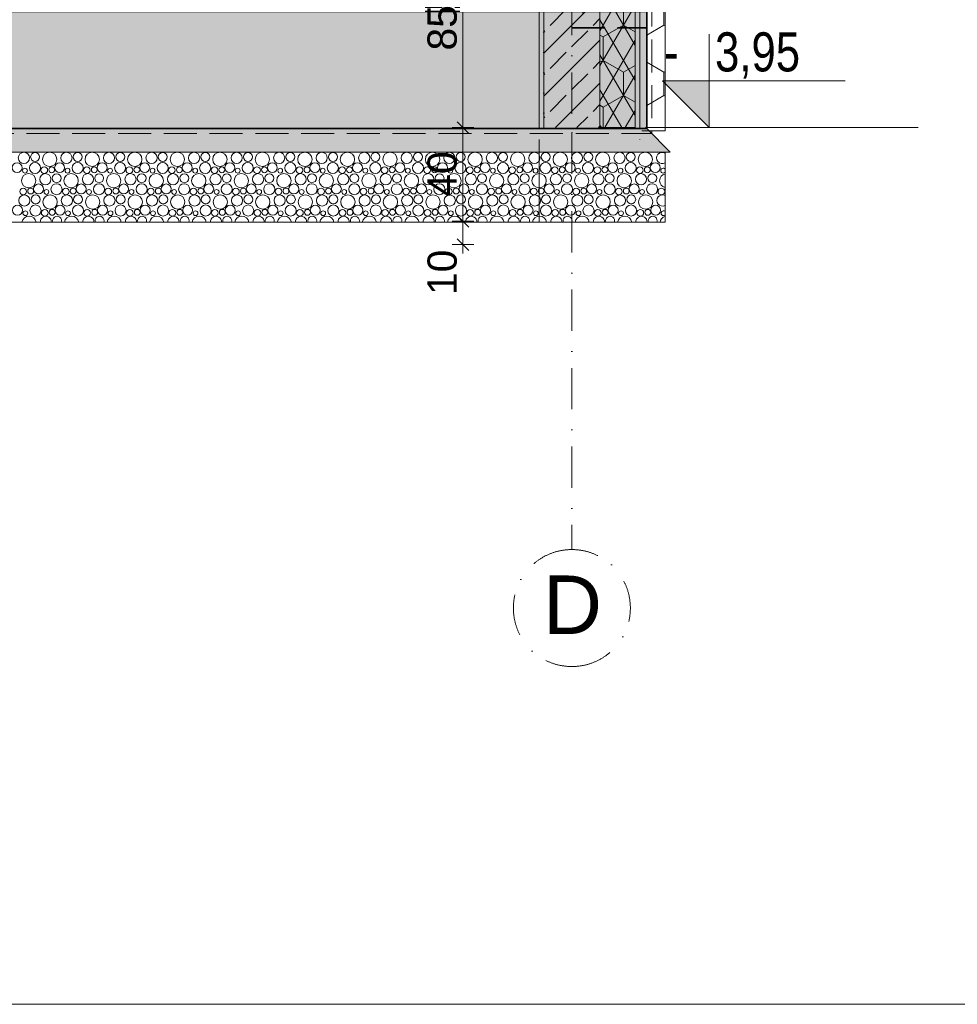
# Model space of a CAD drawing. Header units: millimetres. Extents: x -126680 to -83680, y 18016 to 39016.
# Tile 73 of 121: x -98190 to -94182, y 18016 to 22224. Entities that reach past the tile are written whole.
import ezdxf

# ---------------------------------------------------------------- set-up
doc = ezdxf.new("R2010")
doc.units = ezdxf.units.MM
doc.header["$MEASUREMENT"] = 0
doc.linetypes.add('Krawędzie ukryte', pattern=[195.611112, 141.111112, -54.5])
doc.linetypes.add('Kropki i Kreski', pattern=[335.138881, 176.388884, -88.194442, 0, -70.555556])
for name, color, linetype, lineweight in [('Nowe_0_Nr_pióra__21', 7, 'Continuous', 20), ('Nowe_Konstrukcja - Stropy_Nr_pióra__21', 7, 'Continuous', 20), ('Nowe_Konstrukcja - Stropy_Nr_pióra__3', 7, 'Continuous', 13), ('Nowe_Konstrukcja - Stropy_Nr_pióra__41', 7, 'Continuous', 13), ('Nowe_Konstrukcja - Stropy_Nr_pióra__7', 7, 'Continuous', 35), ('Nowe_Konstrukcja - Ściany zew_Nr_pióra__21', 7, 'Continuous', 20), ('Nowe_Konstrukcja - Ściany zew_Nr_pióra__3', 7, 'Continuous', 13), ('Nowe_Konstrukcja - Ściany zew_Nr_pióra__41', 7, 'Continuous', 13), ('Nowe_Konstrukcja - Ściany zew_Nr_pióra__7', 7, 'Continuous', 35), ('Nowe_Osie_Nr_pióra__3', 7, 'Continuous', 13), ('Nowe_Osie_Nr_pióra__4', 8, 'Continuous', 13), ('Nowe_Tabelka_Nr_pióra__3', 7, 'Continuous', 13), ('Nowe_Wymiarowanie - Ogólne_Nr_pióra__42', 8, 'Continuous', 25), ('Nowe_zagospodarowanie_Nr_pióra__21', 7, 'Continuous', 20)]:
    doc.layers.add(name, color=color, linetype=linetype, lineweight=lineweight)
for name, color, linetype, lineweight, true_color in [('Nowe_Konstrukcja - Stropy_Nr_pióra__62', 7, 'Continuous', 18, 0xaaaaaa), ('Nowe_Konstrukcja - Ściany zew_Nr_pióra__23', 7, 'Continuous', 13, 0x858585), ('Nowe_Wymiarowanie - Ogólne_Nr_pióra__81', 7, 'Continuous', 13, 0x6a6a6a)]:
    doc.layers.add(name, color=color, linetype=linetype, lineweight=lineweight, true_color=true_color)
doc.layers.add('Nowe_Wymiarowanie - Ogólne', color=7, linetype='Continuous')
doc.styles.add('STYL_AUTOMATYCZNY_1', font='arial.ttf')
doc.styles.add('STYL_AUTOMATYCZNY_2', font='arial.ttf', dxfattribs={"width": 0.8})
doc.dimstyles.new('STYL_AUTOMATYCZNY__1', dxfattribs={"dimtxt": 125, "dimasz": 47.5, "dimexe": 0.18, "dimexo": 0.0625, "dimgap": 0, "dimtad": 1, "dimdec": 0, "dimlfac": 0.1, "dimzin": 0, "dimdsep": 46, "dimtxsty": 'STYL_AUTOMATYCZNY_1', "dimblk": 'ARROWHEAD_6', "dimblk1": 'ARROWHEAD_6', "dimblk2": 'ARROWHEAD_6', "dimcen": 0.09, "dimse1": 1, "dimse2": 1, "dimclrd": 256, "dimclre": 256, "dimclrt": 8, "dimazin": 0, "dimtfac": 1, "dimtdec": 4, "dimtmove": 0, "dimatfit": 3, "dimfxl": 0, "dimtolj": 1, "dimtzin": 0, "dimarcsym": 0})
pattern_1 = [(45, (0, 0), (-91.92388, 91.92388), []), (45, (-45.96, 45.96), (-91.92388, 91.92388), [97.5, -32.5])]
pattern_2 = [(90, (0, 0), (-173.20508, 0), [100, -200]), (90, (-86.6, 150), (-173.20508, 0), [100, -200]), (150, (-4e-14, 100), (86.60254, 150), [100, -200]), (150, (-173.2, 100), (86.60254, 150), [100, -200]), (210, (0, 0), (-86.60254, 150), [100, -200]), (210, (-173.2, -7e-14), (-86.60254, 150), [100, -200])]

# ---------------------------------------------------------------- blocks, each defined once
blk = doc.blocks.new('*X4')
at = {"layer": 'Nowe_Konstrukcja - Stropy_Nr_pióra__62', "color": 253, "linetype": 'Continuous', "lineweight": 18, "true_color": 0xaaaaaa}
for centre, radius in [((-98171.8, 21633.2), 23.9), ((-98123.8, 21637.6), 19.2), ((-98061.7, 21626.9), 30.6), ((-97990, 21633.2), 23.9), ((-97941.9, 21637.6), 19.2), ((-97879.9, 21626.9), 30.6), ((-97808.1, 21633.2), 23.9), ((-97760.1, 21637.6), 19.2), ((-97698, 21626.9), 30.6), ((-97626.2, 21633.2), 23.9), ((-97578.2, 21637.6), 19.2), ((-97516.2, 21626.9), 30.6), ((-97444.4, 21633.2), 23.9), ((-97396.4, 21637.6), 19.2), ((-97334.3, 21626.9), 30.6), ((-97262.5, 21633.2), 23.9), ((-97214.5, 21637.6), 19.2), ((-97152.5, 21626.9), 30.6), ((-97080.7, 21633.2), 23.9), ((-97032.7, 21637.6), 19.2), ((-96970.6, 21626.9), 30.6), ((-96898.8, 21633.2), 23.9), ((-96850.8, 21637.6), 19.2), ((-96788.8, 21626.9), 30.6), ((-96717, 21633.2), 23.9), ((-96669, 21637.6), 19.2), ((-96606.9, 21626.9), 30.6), ((-96535.1, 21633.2), 23.9), ((-96487.1, 21637.6), 19.2), ((-96425.1, 21626.9), 30.6), ((-96353.3, 21633.2), 23.9), ((-96305.3, 21637.6), 19.2), ((-96243.2, 21626.9), 30.6), ((-96171.4, 21633.2), 23.9), ((-96123.4, 21637.6), 19.2), ((-96061.3, 21626.9), 30.6), ((-95989.6, 21633.2), 23.9), ((-95941.5, 21637.6), 19.2), ((-95879.5, 21626.9), 30.6), ((-95807.7, 21633.2), 23.9), ((-95759.7, 21637.6), 19.2), ((-95697.6, 21626.9), 30.6), ((-95625.9, 21633.2), 23.9), ((-95577.8, 21637.6), 19.2), ((-95515.8, 21626.9), 30.6), ((-98201, 21591.5), 21.3), ((-98167.4, 21578.8), 10.3), ((-98124.3, 21590.4), 23.7), ((-98084.8, 21580.8), 14.3), ((-98052.9, 21582.6), 12.5), ((-98019.2, 21591.5), 21.3), ((-97985.5, 21578.8), 10.3), ((-97942.4, 21590.4), 23.7), ((-97902.9, 21580.8), 14.3), ((-97871, 21582.6), 12.5), ((-97837.3, 21591.5), 21.3), ((-97803.6, 21578.8), 10.3), ((-97760.6, 21590.4), 23.7), ((-97721.1, 21580.8), 14.3), ((-97689.2, 21582.6), 12.5), ((-97655.5, 21591.5), 21.3), ((-97621.8, 21578.8), 10.3), ((-97578.7, 21590.4), 23.7), ((-97539.2, 21580.8), 14.3), ((-97507.3, 21582.6), 12.5), ((-97473.6, 21591.5), 21.3), ((-97439.9, 21578.8), 10.3), ((-97396.9, 21590.4), 23.7), ((-97357.4, 21580.8), 14.3), ((-97325.5, 21582.6), 12.5), ((-97291.8, 21591.5), 21.3), ((-97258.1, 21578.8), 10.3), ((-97215, 21590.4), 23.7), ((-97175.5, 21580.8), 14.3), ((-97143.6, 21582.6), 12.5), ((-97109.9, 21591.5), 21.3), ((-97076.2, 21578.8), 10.3), ((-97033.2, 21590.4), 23.7), ((-96993.7, 21580.8), 14.3), ((-96961.7, 21582.6), 12.5), ((-96928.1, 21591.5), 21.3), ((-96894.4, 21578.8), 10.3), ((-96851.3, 21590.4), 23.7), ((-96811.8, 21580.8), 14.3), ((-96779.9, 21582.6), 12.5), ((-96746.2, 21591.5), 21.3), ((-96712.5, 21578.8), 10.3), ((-96669.5, 21590.4), 23.7), ((-96630, 21580.8), 14.3), ((-96598, 21582.6), 12.5), ((-96564.4, 21591.5), 21.3), ((-96530.7, 21578.8), 10.3), ((-96487.6, 21590.4), 23.7), ((-96448.1, 21580.8), 14.3), ((-96416.2, 21582.6), 12.5), ((-96382.5, 21591.5), 21.3), ((-96348.8, 21578.8), 10.3), ((-96305.8, 21590.4), 23.7), ((-96266.2, 21580.8), 14.3), ((-96234.3, 21582.6), 12.5), ((-96200.6, 21591.5), 21.3), ((-96167, 21578.8), 10.3), ((-96123.9, 21590.4), 23.7), ((-96084.4, 21580.8), 14.3), ((-96052.5, 21582.6), 12.5), ((-96018.8, 21591.5), 21.3), ((-95985.1, 21578.8), 10.3), ((-95942.1, 21590.4), 23.7), ((-95902.5, 21580.8), 14.3), ((-95870.6, 21582.6), 12.5), ((-95836.9, 21591.5), 21.3), ((-95803.3, 21578.8), 10.3), ((-95760.2, 21590.4), 23.7), ((-95720.7, 21580.8), 14.3), ((-95688.8, 21582.6), 12.5), ((-95655.1, 21591.5), 21.3), ((-95621.4, 21578.8), 10.3), ((-95578.3, 21590.4), 23.7), ((-95538.8, 21580.8), 14.3), ((-95506.9, 21582.6), 12.5), ((-95473.2, 21591.5), 21.3), ((-98151.7, 21535.9), 30.6), ((-98080, 21542.2), 23.9), ((-98031.9, 21546.6), 19.2), ((-97969.9, 21535.9), 30.6), ((-97898.1, 21542.2), 23.9), ((-97850.1, 21546.6), 19.2), ((-97788, 21535.9), 30.6), ((-97716.2, 21542.2), 23.9), ((-97668.2, 21546.6), 19.2), ((-97606.2, 21535.9), 30.6), ((-97534.4, 21542.2), 23.9), ((-97486.4, 21546.6), 19.2), ((-97424.3, 21535.9), 30.6), ((-97352.5, 21542.2), 23.9), ((-97304.5, 21546.6), 19.2), ((-97242.5, 21535.9), 30.6), ((-97170.7, 21542.2), 23.9), ((-97122.7, 21546.6), 19.2), ((-97060.6, 21535.9), 30.6), ((-96988.8, 21542.2), 23.9), ((-96940.8, 21546.6), 19.2), ((-96878.8, 21535.9), 30.6), ((-96807, 21542.2), 23.9), ((-96759, 21546.6), 19.2), ((-96696.9, 21535.9), 30.6), ((-96625.1, 21542.2), 23.9), ((-96577.1, 21546.6), 19.2), ((-96515.1, 21535.9), 30.6), ((-96443.3, 21542.2), 23.9), ((-96395.3, 21546.6), 19.2), ((-96333.2, 21535.9), 30.6), ((-96261.4, 21542.2), 23.9), ((-96213.4, 21546.6), 19.2), ((-96151.3, 21535.9), 30.6), ((-96079.6, 21542.2), 23.9), ((-96031.5, 21546.6), 19.2), ((-95969.5, 21535.9), 30.6), ((-95897.7, 21542.2), 23.9), ((-95849.7, 21546.6), 19.2), ((-95787.6, 21535.9), 30.6), ((-95715.9, 21542.2), 23.9), ((-95667.8, 21546.6), 19.2), ((-95605.8, 21535.9), 30.6), ((-95534, 21542.2), 23.9), ((-95486, 21546.6), 19.2), ((-98174.8, 21489.8), 14.3), ((-98142.9, 21491.6), 12.5), ((-98109.2, 21500.5), 21.3), ((-98032.4, 21499.4), 23.7), ((-97992.9, 21489.8), 14.3), ((-97961, 21491.6), 12.5), ((-97927.3, 21500.5), 21.3), ((-97850.6, 21499.4), 23.7), ((-97811.1, 21489.8), 14.3), ((-97779.2, 21491.6), 12.5), ((-97745.5, 21500.5), 21.3), ((-97668.7, 21499.4), 23.7), ((-97629.2, 21489.8), 14.3), ((-97597.3, 21491.6), 12.5), ((-97563.6, 21500.5), 21.3), ((-97486.9, 21499.4), 23.7), ((-97447.4, 21489.8), 14.3), ((-97415.5, 21491.6), 12.5), ((-97381.8, 21500.5), 21.3), ((-97305, 21499.4), 23.7), ((-97265.5, 21489.8), 14.3), ((-97233.6, 21491.6), 12.5), ((-97199.9, 21500.5), 21.3), ((-97123.2, 21499.4), 23.7), ((-97083.7, 21489.8), 14.3), ((-97051.7, 21491.6), 12.5), ((-97018.1, 21500.5), 21.3), ((-96941.3, 21499.4), 23.7), ((-96901.8, 21489.8), 14.3), ((-96869.9, 21491.6), 12.5), ((-96836.2, 21500.5), 21.3), ((-96759.5, 21499.4), 23.7), ((-96720, 21489.8), 14.3), ((-96688, 21491.6), 12.5), ((-96654.4, 21500.5), 21.3), ((-96577.6, 21499.4), 23.7), ((-96538.1, 21489.8), 14.3), ((-96506.2, 21491.6), 12.5), ((-96472.5, 21500.5), 21.3), ((-96395.8, 21499.4), 23.7), ((-96356.2, 21489.8), 14.3), ((-96324.3, 21491.6), 12.5), ((-96290.6, 21500.5), 21.3), ((-96213.9, 21499.4), 23.7), ((-96174.4, 21489.8), 14.3), ((-96142.5, 21491.6), 12.5), ((-96108.8, 21500.5), 21.3), ((-96032.1, 21499.4), 23.7), ((-95992.5, 21489.8), 14.3), ((-95960.6, 21491.6), 12.5), ((-95926.9, 21500.5), 21.3), ((-95850.2, 21499.4), 23.7), ((-95810.7, 21489.8), 14.3), ((-95778.8, 21491.6), 12.5), ((-95745.1, 21500.5), 21.3), ((-95668.3, 21499.4), 23.7), ((-95628.8, 21489.8), 14.3), ((-95596.9, 21491.6), 12.5), ((-95563.2, 21500.5), 21.3), ((-95486.5, 21499.4), 23.7), ((-95447, 21489.8), 14.3), ((-98170, 21451.2), 23.9), ((-98121.9, 21455.6), 19.2), ((-98059.9, 21444.9), 30.6), ((-98075.5, 21487.8), 10.3), ((-97988.1, 21451.2), 23.9), ((-97940.1, 21455.6), 19.2), ((-97878, 21444.9), 30.6), ((-97893.6, 21487.8), 10.3), ((-97806.2, 21451.2), 23.9), ((-97758.2, 21455.6), 19.2), ((-97696.2, 21444.9), 30.6), ((-97711.8, 21487.8), 10.3), ((-97624.4, 21451.2), 23.9), ((-97576.4, 21455.6), 19.2), ((-97514.3, 21444.9), 30.6), ((-97529.9, 21487.8), 10.3), ((-97442.5, 21451.2), 23.9), ((-97394.5, 21455.6), 19.2), ((-97332.5, 21444.9), 30.6), ((-97348.1, 21487.8), 10.3), ((-97260.7, 21451.2), 23.9), ((-97212.7, 21455.6), 19.2), ((-97150.6, 21444.9), 30.6), ((-97166.2, 21487.8), 10.3), ((-97078.8, 21451.2), 23.9), ((-97030.8, 21455.6), 19.2), ((-96968.8, 21444.9), 30.6), ((-96984.4, 21487.8), 10.3), ((-96897, 21451.2), 23.9), ((-96849, 21455.6), 19.2), ((-96786.9, 21444.9), 30.6), ((-96802.5, 21487.8), 10.3), ((-96715.1, 21451.2), 23.9), ((-96667.1, 21455.6), 19.2), ((-96605.1, 21444.9), 30.6), ((-96620.7, 21487.8), 10.3), ((-96533.3, 21451.2), 23.9), ((-96485.3, 21455.6), 19.2), ((-96423.2, 21444.9), 30.6), ((-96438.8, 21487.8), 10.3), ((-96351.4, 21451.2), 23.9), ((-96303.4, 21455.6), 19.2), ((-96241.3, 21444.9), 30.6), ((-96257, 21487.8), 10.3), ((-96169.6, 21451.2), 23.9), ((-96121.5, 21455.6), 19.2), ((-96059.5, 21444.9), 30.6), ((-96075.1, 21487.8), 10.3), ((-95987.7, 21451.2), 23.9), ((-95939.7, 21455.6), 19.2), ((-95877.6, 21444.9), 30.6), ((-95893.3, 21487.8), 10.3), ((-95805.9, 21451.2), 23.9), ((-95757.8, 21455.6), 19.2), ((-95695.8, 21444.9), 30.6), ((-95711.4, 21487.8), 10.3), ((-95624, 21451.2), 23.9), ((-95576, 21455.6), 19.2), ((-95513.9, 21444.9), 30.6), ((-95529.5, 21487.8), 10.3), ((-98199.2, 21409.5), 21.3), ((-98122.4, 21408.4), 23.7), ((-98017.3, 21409.5), 21.3), ((-97940.6, 21408.4), 23.7), ((-97835.5, 21409.5), 21.3), ((-97758.7, 21408.4), 23.7), ((-97653.6, 21409.5), 21.3), ((-97576.9, 21408.4), 23.7), ((-97471.8, 21409.5), 21.3), ((-97395, 21408.4), 23.7), ((-97289.9, 21409.5), 21.3), ((-97213.2, 21408.4), 23.7), ((-97108.1, 21409.5), 21.3), ((-97031.3, 21408.4), 23.7), ((-96926.2, 21409.5), 21.3), ((-96849.5, 21408.4), 23.7), ((-96744.4, 21409.5), 21.3), ((-96667.6, 21408.4), 23.7), ((-96562.5, 21409.5), 21.3), ((-96485.8, 21408.4), 23.7), ((-96380.6, 21409.5), 21.3), ((-96303.9, 21408.4), 23.7), ((-96198.8, 21409.5), 21.3), ((-96122.1, 21408.4), 23.7), ((-96016.9, 21409.5), 21.3), ((-95940.2, 21408.4), 23.7), ((-95835.1, 21409.5), 21.3), ((-95758.3, 21408.4), 23.7), ((-95653.2, 21409.5), 21.3), ((-95576.5, 21408.4), 23.7), ((-95471.4, 21409.5), 21.3), ((-98165.5, 21396.8), 10.3), ((-98082.9, 21398.8), 14.3), ((-98051, 21400.6), 12.5), ((-97983.6, 21396.8), 10.3), ((-97901.1, 21398.8), 14.3), ((-97869.2, 21400.6), 12.5), ((-97801.8, 21396.8), 10.3), ((-97719.2, 21398.8), 14.3), ((-97687.3, 21400.6), 12.5), ((-97619.9, 21396.8), 10.3), ((-97537.4, 21398.8), 14.3), ((-97505.5, 21400.6), 12.5), ((-97438.1, 21396.8), 10.3), ((-97355.5, 21398.8), 14.3), ((-97323.6, 21400.6), 12.5), ((-97256.2, 21396.8), 10.3), ((-97173.7, 21398.8), 14.3), ((-97141.7, 21400.6), 12.5), ((-97074.4, 21396.8), 10.3), ((-96991.8, 21398.8), 14.3), ((-96959.9, 21400.6), 12.5), ((-96892.5, 21396.8), 10.3), ((-96810, 21398.8), 14.3), ((-96778, 21400.6), 12.5), ((-96710.7, 21396.8), 10.3), ((-96628.1, 21398.8), 14.3), ((-96596.2, 21400.6), 12.5), ((-96528.8, 21396.8), 10.3), ((-96446.2, 21398.8), 14.3), ((-96414.3, 21400.6), 12.5), ((-96347, 21396.8), 10.3), ((-96264.4, 21398.8), 14.3), ((-96232.5, 21400.6), 12.5), ((-96165.1, 21396.8), 10.3), ((-96082.5, 21398.8), 14.3), ((-96050.6, 21400.6), 12.5), ((-95983.3, 21396.8), 10.3), ((-95900.7, 21398.8), 14.3), ((-95868.8, 21400.6), 12.5), ((-95801.4, 21396.8), 10.3), ((-95718.8, 21398.8), 14.3), ((-95686.9, 21400.6), 12.5), ((-95619.5, 21396.8), 10.3), ((-95537, 21398.8), 14.3), ((-95505.1, 21400.6), 12.5)]:
    blk.add_circle(centre, radius, dxfattribs=at)
for centre, radius, start, end in [((-98176.6, 21671.8), 14.3, 251.5647, 288.4353), ((-98034.3, 21681.4), 23.7, 257.736, 282.264), ((-97994.8, 21671.8), 14.3, 251.5647, 288.4353), ((-97852.4, 21681.4), 23.7, 257.736, 282.264), ((-97812.9, 21671.8), 14.3, 251.5647, 288.4353), ((-97670.6, 21681.4), 23.7, 257.736, 282.264), ((-97631.1, 21671.8), 14.3, 251.5647, 288.4353), ((-97488.7, 21681.4), 23.7, 257.736, 282.264), ((-97449.2, 21671.8), 14.3, 251.5647, 288.4353), ((-97306.9, 21681.4), 23.7, 257.736, 282.264), ((-97267.4, 21671.8), 14.3, 251.5647, 288.4353), ((-97125, 21681.4), 23.7, 257.736, 282.264), ((-97085.5, 21671.8), 14.3, 251.5647, 288.4353), ((-96943.2, 21681.4), 23.7, 257.736, 282.264), ((-96903.7, 21671.8), 14.3, 251.5647, 288.4353), ((-96761.3, 21681.4), 23.7, 257.736, 282.264), ((-96721.8, 21671.8), 14.3, 251.5647, 288.4353), ((-96579.5, 21681.4), 23.7, 257.736, 282.264), ((-96540, 21671.8), 14.3, 251.5647, 288.4353), ((-96397.6, 21681.4), 23.7, 257.736, 282.264), ((-96358.1, 21671.8), 14.3, 251.5647, 288.4353), ((-96215.8, 21681.4), 23.7, 257.736, 282.264), ((-96176.2, 21671.8), 14.3, 251.5647, 288.4353), ((-96033.9, 21681.4), 23.7, 257.736, 282.264), ((-95994.4, 21671.8), 14.3, 251.5647, 288.4353), ((-95852.1, 21681.4), 23.7, 257.736, 282.264), ((-95812.5, 21671.8), 14.3, 251.5647, 288.4353), ((-95670.2, 21681.4), 23.7, 257.736, 282.264), ((-95630.7, 21671.8), 14.3, 251.5647, 288.4353), ((-95488.3, 21681.4), 23.7, 257.736, 282.264), ((-95444, 21633.2), 23.9, 58.1978, 301.8022), ((-95448.8, 21671.8), 14.3, 251.5647, 288.4353), ((-95439.5, 21578.8), 10.3, 38.288, 321.712), ((-95423.9, 21535.9), 30.6, 104.1869, 255.8131), ((-95442.1, 21451.2), 23.9, 63.3032, 296.6968), ((-98149.9, 21353.9), 30.6, 8.1412, 171.8588), ((-98078.1, 21360.2), 23.9, 355.4446, 184.5554), ((-98030.1, 21364.6), 19.2, 340.8104, 199.1896), ((-97968, 21353.9), 30.6, 8.1412, 171.8588), ((-97896.2, 21360.2), 23.9, 355.4446, 184.5554), ((-97848.2, 21364.6), 19.2, 340.8104, 199.1896), ((-97786.2, 21353.9), 30.6, 8.1412, 171.8588), ((-97714.4, 21360.2), 23.9, 355.4446, 184.5554), ((-97666.4, 21364.6), 19.2, 340.8104, 199.1896), ((-97604.3, 21353.9), 30.6, 8.1412, 171.8588), ((-97532.5, 21360.2), 23.9, 355.4446, 184.5554), ((-97484.5, 21364.6), 19.2, 340.8104, 199.1896), ((-97422.5, 21353.9), 30.6, 8.1412, 171.8588), ((-97350.7, 21360.2), 23.9, 355.4446, 184.5554), ((-97302.7, 21364.6), 19.2, 340.8104, 199.1896), ((-97240.6, 21353.9), 30.6, 8.1412, 171.8588), ((-97168.8, 21360.2), 23.9, 355.4446, 184.5554), ((-97120.8, 21364.6), 19.2, 340.8104, 199.1896), ((-97058.8, 21353.9), 30.6, 8.1412, 171.8588), ((-96987, 21360.2), 23.9, 355.4446, 184.5554), ((-96939, 21364.6), 19.2, 340.8104, 199.1896), ((-96876.9, 21353.9), 30.6, 8.1412, 171.8588), ((-96805.1, 21360.2), 23.9, 355.4446, 184.5554), ((-96757.1, 21364.6), 19.2, 340.8104, 199.1896), ((-96695.1, 21353.9), 30.6, 8.1412, 171.8588), ((-96623.3, 21360.2), 23.9, 355.4446, 184.5554), ((-96575.3, 21364.6), 19.2, 340.8104, 199.1896), ((-96513.2, 21353.9), 30.6, 8.1412, 171.8588), ((-96441.4, 21360.2), 23.9, 355.4446, 184.5554), ((-96393.4, 21364.6), 19.2, 340.8104, 199.1896), ((-96331.3, 21353.9), 30.6, 8.1412, 171.8588), ((-96259.6, 21360.2), 23.9, 355.4446, 184.5554), ((-96211.5, 21364.6), 19.2, 340.8104, 199.1896), ((-96149.5, 21353.9), 30.6, 8.1412, 171.8588), ((-96077.7, 21360.2), 23.9, 355.4446, 184.5554), ((-96029.7, 21364.6), 19.2, 340.8104, 199.1896), ((-95967.6, 21353.9), 30.6, 8.1412, 171.8588), ((-95895.9, 21360.2), 23.9, 355.4446, 184.5554), ((-95847.8, 21364.6), 19.2, 340.8104, 199.1896), ((-95785.8, 21353.9), 30.6, 8.1412, 171.8588), ((-95714, 21360.2), 23.9, 355.4446, 184.5554), ((-95666, 21364.6), 19.2, 340.8104, 199.1896), ((-95603.9, 21353.9), 30.6, 8.1412, 171.8588), ((-95532.1, 21360.2), 23.9, 355.4446, 184.5554), ((-95484.1, 21364.6), 19.2, 340.8104, 199.1896), ((-95422.1, 21353.9), 30.6, 107.7975, 171.8588), ((-95437.7, 21396.8), 10.3, 52.7288, 307.2712)]:
    blk.add_arc(centre, radius, start, end, dxfattribs=at)
blk = doc.blocks.new('Wypełnienie_2_2', base_point=(0, 0))
at = {"layer": 'Nowe_Konstrukcja - Stropy_Nr_pióra__21', "color": 7, "linetype": 'Continuous', "lineweight": 20, "flags": 128}
blk.add_lwpolyline([(-122349.5, 21358.3), (-95431.4, 21358.3), (-95431.4, 21658.3), (-122349.5, 21658.3)], close=True, dxfattribs=at)
at = {"layer": 'Nowe_Konstrukcja - Stropy_Nr_pióra__62', "color": 253, "linetype": 'Continuous', "lineweight": 18, "true_color": 0xaaaaaa}
blk.add_blockref('*X4', (0, 0), dxfattribs=at)
blk = doc.blocks.new('*D45')
at = {"layer": 'Nowe_Wymiarowanie - Ogólne_Nr_pióra__81', "color": 251, "linetype": 'Continuous', "lineweight": 13, "true_color": 0x6a6a6a}
for p, q in [((-96320, 21387.6), (-96270, 21337.6)), ((-96248.1, 21362.6), (-96341.9, 21362.6)), ((-96295, 21262.6), (-96295, 21362.6)), ((-96248.1, 21262.6), (-96341.9, 21262.6)), ((-96320, 21287.6), (-96270, 21237.6)), ((-96295, 21225.1), (-96295, 21262.6))]:
    blk.add_line(p, q, dxfattribs=at)
at = {"layer": 'Nowe_Wymiarowanie - Ogólne_Nr_pióra__42', "color": 8, "lineweight": 25, "insert": (-96320, 21046.9), "char_height": 125, "attachment_point": 7, "rotation": 90, "style": 'STYL_AUTOMATYCZNY_1'}
blk.add_mtext('\\A1;{\\pql;\\fArial|b0|i0|c238|p0;\\W1.000000;10}', dxfattribs=at)
blk = doc.blocks.new('ARROWHEAD_6')
at = {"color": 0, "linetype": 'Continuous', "lineweight": 0}
for p, q in [((0, 0), (-1, 0)), ((-0.5, -0.5), (0.5, 0.5))]:
    blk.add_line(p, q, dxfattribs=at)
blk = doc.blocks.new('*D46')
at = {"layer": 'Nowe_Wymiarowanie - Ogólne_Nr_pióra__81', "color": 251, "linetype": 'Continuous', "lineweight": 13, "true_color": 0x6a6a6a}
for p, q in [((-96248.1, 21762.6), (-96341.9, 21762.6)), ((-96320, 21787.6), (-96270, 21737.6)), ((-96295, 21362.6), (-96295, 21762.6)), ((-96320, 21387.6), (-96270, 21337.6)), ((-96248.1, 21362.6), (-96341.9, 21362.6))]:
    blk.add_line(p, q, dxfattribs=at)
at = {"layer": 'Nowe_Wymiarowanie - Ogólne_Nr_pióra__42', "color": 8, "lineweight": 25, "insert": (-96320, 21467.2), "char_height": 125, "attachment_point": 7, "rotation": 90, "style": 'STYL_AUTOMATYCZNY_1'}
blk.add_mtext('\\A1;{\\pql;\\fArial|b0|i0|c238|p0;\\W1.000000;40}', dxfattribs=at)
blk = doc.blocks.new('*D47')
at = {"layer": 'Nowe_Wymiarowanie - Ogólne_Nr_pióra__81', "color": 251, "linetype": 'Continuous', "lineweight": 13, "true_color": 0x6a6a6a}
for p, q in [((-96248.1, 22612.3), (-96341.9, 22612.3)), ((-96320, 22637.3), (-96270, 22587.3)), ((-96295, 21762.6), (-96295, 22612.3)), ((-96248.1, 21762.6), (-96341.9, 21762.6)), ((-96320, 21787.6), (-96270, 21737.6))]:
    blk.add_line(p, q, dxfattribs=at)
at = {"layer": 'Nowe_Wymiarowanie - Ogólne_Nr_pióra__42', "color": 8, "lineweight": 25, "insert": (-96320, 22092.1), "char_height": 125, "attachment_point": 7, "rotation": 90, "style": 'STYL_AUTOMATYCZNY_1'}
blk.add_mtext('\\A1;{\\pql;\\fArial|b0|i0|c238|p0;\\W1.000000;85}', dxfattribs=at)

msp = doc.modelspace()

# ---------------------------------------------------------------- hatches: boundary and pattern name
at = {"layer": 'Nowe_Konstrukcja - Stropy_Nr_pióra__3', "linetype": 'Continuous', "lineweight": 13}
h = msp.add_hatch(dxfattribs=at)
h.set_pattern_fill('Beton_zbrojony_0002', style=0, pattern_type=2)
h.set_pattern_definition(pattern_1)
h.paths.add_polyline_path([(-122249.5, 22258.3), (-122249.5, 21758.3), (-95509.5, 21758.3), (-95509.5, 22258.3)])
h = msp.add_hatch(dxfattribs=at)
h.set_pattern_fill('Beton_wylewany_0002', style=0, pattern_type=2)
h.set_pattern_definition([(0, (0, 0), (0, 311.76916), [30, -150]), (0, (90, 155.9), (0, 311.76916), [30, -150]), (60, (0, 0), (-270, 155.8846), [30, -150]), (60, (180, 0), (-270, 155.8846), [30, -150]), (120, (30, 0), (270, 155.8846), [30, -150]), (120, (210, 0), (270, 155.8846), [30, -150]), (0, (0, 30), (0, 60.000002), [0, -60.000002, 0, -90.000004]), (45, (30, 30), (-42.42641, 42.42641), [0, -45.000002, 0, -75.000003])])
h.paths.add_polyline_path([(-122249.5, 21758.3), (-122349.5, 21658.3), (-95409.5, 21658.3), (-95509.5, 21758.3)])
at = {"layer": 'Nowe_Konstrukcja - Ściany zew_Nr_pióra__21', "linetype": 'Continuous', "lineweight": 20}
msp.add_hatch(color=7, dxfattribs=at).paths.add_polyline_path([(-95242.3, 21762.6), (-95242.3, 21962.6), (-95442.3, 21962.6)])
at = {"layer": 'Nowe_Konstrukcja - Ściany zew_Nr_pióra__23', "linetype": 'Continuous', "lineweight": 13, "true_color": 0x858585}
h = msp.add_hatch(dxfattribs=at)
h.set_pattern_fill('Tynk_0002', color=252, style=0, pattern_type=2)
h.set_pattern_definition([(0, (0, 0), (0, 86.60254), [0, -50]), (0, (25, 43.3), (0, 86.60254), [0, -50])])
h.paths.add_polyline_path([(-95969.4, 25712.3), (-95969.4, 21762.6), (-95949.4, 21762.6), (-95949.4, 25712.3)])
h = msp.add_hatch(dxfattribs=at)
h.set_pattern_fill('Beton_zbrojony_0002', color=252, style=0, pattern_type=2)
h.set_pattern_definition(pattern_1)
h.paths.add_polyline_path([(-95949.4, 25712.3), (-95949.4, 21762.6), (-95709.4, 21762.6), (-95709.4, 25712.3)])
h = msp.add_hatch(dxfattribs=at)
h.set_pattern_fill('Styropian_0002', color=252, style=0, pattern_type=2)
h.set_pattern_definition(pattern_2)
h.paths.add_polyline_path([(-95709.5, 21762.6), (-95559.5, 21762.6), (-95559.5, 25712.3), (-95709.5, 25712.3)])
h = msp.add_hatch(dxfattribs=at)
h.set_pattern_fill('Izolacja_miękka_0002', color=252, style=0, pattern_type=2)
h.set_pattern_definition([(60, (0, 0), (-64.951905, 37.5), []), (120, (0, 0), (64.951905, 37.5), [])])
h.paths.add_polyline_path([(-95709.4, 25712.3), (-95709.4, 21762.6), (-95559.4, 21762.6), (-95559.4, 25712.3)])
h = msp.add_hatch(dxfattribs=at)
h.set_pattern_fill('Beton_zbrojony_0002', color=252, style=0, pattern_type=2)
h.set_pattern_definition(pattern_1)
h.paths.add_polyline_path([(-95949.5, 25195.4), (-95949.5, 21762.6), (-95709.5, 21762.6), (-95709.5, 25192.3), (-95829.5, 25192.3), (-95829.5, 25195.4)])
h = msp.add_hatch(dxfattribs=at)
h.set_pattern_fill('Styropian_0002', color=252, style=0, pattern_type=2)
h.set_pattern_definition(pattern_2)
h.paths.add_polyline_path([(-95519.5, 22325), (-95431.4, 22325), (-95431.4, 21748.3), (-95509.5, 21748.3), (-95509.5, 22258.3), (-95650.3, 22258.3), (-95650.3, 22248.3), (-95789.5, 22248.3), (-95789.5, 22325)])
h = msp.add_hatch(dxfattribs=at)
h.set_pattern_fill('Beton_zbrojony_0002', color=252, style=0, pattern_type=2)
h.set_pattern_definition(pattern_1)
h.paths.add_polyline_path([(-95709.5, 22123.6), (-95949.5, 22123.6), (-95949.5, 21762.6), (-95709.5, 21762.6)])

# ---------------------------------------------------------------- linework, layer by layer
at = {"layer": 'Nowe_0_Nr_pióra__21', "color": 7, "linetype": 'Continuous', "lineweight": 20, "flags": 128}
msp.add_lwpolyline([(-95242.3, 22162.6), (-95242.3, 21762.6), (-95242.3, 21962.6), (-95442.3, 21962.6), (-95242.3, 21762.6), (-95242.3, 21962.6), (-94662, 21962.6)], dxfattribs=at)
at = {"layer": 'Nowe_Konstrukcja - Stropy_Nr_pióra__21', "color": 7, "linetype": 'Continuous', "lineweight": 20}
for p, q in [((-95709.5, 21762.6), (-95709.5, 25712.3)), ((-95969.4, 21758.3), (-121789.4, 21758.3))]:
    msp.add_line(p, q, dxfattribs=at)
at = {"layer": 'Nowe_Konstrukcja - Stropy_Nr_pióra__3', "color": 7, "linetype": 'Continuous', "lineweight": 13}
msp.add_line((-95949.5, 21762.6), (-95949.5, 25392.3), dxfattribs=at)
at = {"layer": 'Nowe_Konstrukcja - Stropy_Nr_pióra__41', "color": 7, "linetype": 'Continuous', "lineweight": 13}
for p, q in [((-95969.4, 21658.3), (-121789.4, 21658.3)), ((-95969.4, 21358.3), (-121789.4, 21358.3))]:
    msp.add_line(p, q, dxfattribs=at)
at = {"layer": 'Nowe_Konstrukcja - Stropy_Nr_pióra__41', "color": 7, "linetype": 'Continuous', "lineweight": 13, "flags": 128}
msp.add_lwpolyline([(-95969.4, 21712.3), (-95969.4, 21658.3), (-95969.4, 21358.3)], dxfattribs=at)
at = {"layer": 'Nowe_Konstrukcja - Stropy_Nr_pióra__7', "color": 7, "linetype": 'Continuous', "lineweight": 35, "flags": 128}
msp.add_lwpolyline([(-122249.5, 22258.3), (-122249.5, 21758.3), (-95509.5, 21758.3), (-95509.5, 22258.3)], close=True, dxfattribs=at)
at = {"layer": 'Nowe_Konstrukcja - Ściany zew_Nr_pióra__21', "color": 7, "linetype": 'Continuous', "lineweight": 20}
for p, q in [((-95949.5, 21762.6), (-95949.5, 25392.3)), ((-95539.4, 22276), (-95539.4, 21762.6)), ((-95969.4, 21992.3), (-95969.4, 21762.6))]:
    msp.add_line(p, q, dxfattribs=at)
at = {"layer": 'Nowe_Konstrukcja - Ściany zew_Nr_pióra__21', "color": 7, "linetype": 'Krawędzie ukryte', "lineweight": 20, "flags": 128}
msp.add_lwpolyline([(-121799.5, 22627), (-121799.5, 22276), (-95488, 22276), (-95488, 21737.1), (-122277.5, 21737.1), (-122277.5, 22276), (-122059.5, 22276), (-122059.5, 22627)], dxfattribs=at)
at = {"layer": 'Nowe_Konstrukcja - Ściany zew_Nr_pióra__21', "color": 7, "linetype": 'Continuous', "lineweight": 20, "flags": 128}
for points in [[(-95969.4, 22612.3), (-95969.4, 22592.3), (-95969.4, 22542.3), (-95969.4, 22492.3), (-95969.4, 22292.3), (-95969.4, 21992.3)], [(-122249.5, 21758.3), (-122349.5, 21658.3), (-121049.5, 21658.3), (-95409.5, 21658.3)], [(-95509.5, 21758.3), (-95409.5, 21658.3), (-96709.5, 21658.3)]]:
    msp.add_lwpolyline(points, dxfattribs=at)
at = {"layer": 'Nowe_Konstrukcja - Ściany zew_Nr_pióra__3', "color": 7, "linetype": 'Continuous', "lineweight": 13}
for p, q in [((-95949.4, 25712.3), (-95949.4, 21762.6)), ((-95709.4, 25712.3), (-95709.4, 21762.6)), ((-95559.5, 21762.6), (-95559.5, 25712.3)), ((-95559.5, 21762.6), (-95559.5, 25712.3)), ((-95559.4, 25712.3), (-95559.4, 21762.6)), ((-95539.5, 21712.3), (-95539.5, 21713.9))]:
    msp.add_line(p, q, dxfattribs=at)
at = {"layer": 'Nowe_Konstrukcja - Ściany zew_Nr_pióra__3', "color": 7, "linetype": 'Continuous', "lineweight": 13, "flags": 128}
msp.add_lwpolyline([(-95539.4, 22325), (-95519.5, 22325), (-95431.4, 22325), (-95431.4, 21748.3), (-95530.4, 21748.3)], dxfattribs=at)
at = {"layer": 'Nowe_Konstrukcja - Ściany zew_Nr_pióra__41', "color": 7, "linetype": 'Continuous', "lineweight": 13, "flags": 128}
msp.add_lwpolyline([(-95709.5, 21762.6), (-95559.5, 21762.6), (-95559.5, 25712.3), (-95709.5, 25712.3)], close=True, dxfattribs=at)
at = {"layer": 'Nowe_Konstrukcja - Ściany zew_Nr_pióra__7', "color": 7, "linetype": 'Krawędzie ukryte', "lineweight": 35}
msp.add_line((-95829.5, 22189.7), (-95509.5, 22189.7), dxfattribs=at)
at = {"layer": 'Nowe_Osie_Nr_pióra__3', "color": 7, "linetype": 'Kropki i Kreski', "lineweight": 13}
for p, q in [((-95829.5, 37419.5), (-95829.5, 21740.9)), ((-95829.5, 21740.9), (-95829.5, 19959.3))]:
    msp.add_line(p, q, dxfattribs=at)
at = {"layer": 'Nowe_Osie_Nr_pióra__3', "color": 7, "linetype": 'Continuous', "lineweight": 13, "flags": 128}
msp.add_lwpolyline([(-95514.9, 21762.6), (-94348.7, 21762.6)], dxfattribs=at)
at = {"layer": 'Nowe_Osie_Nr_pióra__3', "color": 7, "linetype": 'Kropki i Kreski', "lineweight": 13}
msp.add_point((-95829.5, 21740.9), dxfattribs=at)
msp.add_point((-95829.5, 21740.9), dxfattribs=at)
at = {"layer": 'Nowe_Osie_Nr_pióra__4', "color": 8, "linetype": 'Kropki i Kreski', "lineweight": 13}
for start, end in [(90, 270), (270, 90)]:
    msp.add_arc((-95829.5, 19709.3), 250, start, end, dxfattribs=at)
at = {"layer": 'Nowe_zagospodarowanie_Nr_pióra__21', "color": 7, "linetype": 'Continuous', "lineweight": 20, "flags": 128}
msp.add_lwpolyline([(-126680, 39015.8), (-126680, 18015.8), (-83680, 18015.8), (-83680, 39015.8)], close=True, dxfattribs=at)

# ---------------------------------------------------------------- block references
at = {"layer": 'Nowe_Konstrukcja - Stropy_Nr_pióra__62', "color": 253, "linetype": 'Continuous', "lineweight": 18, "true_color": 0xaaaaaa}
msp.add_blockref('Wypełnienie_2_2', (0, 0), dxfattribs=at)

# ---------------------------------------------------------------- texts
at = {"layer": 'Nowe_Osie_Nr_pióra__4', "color": 8, "linetype": 'Continuous', "lineweight": 13, "insert": (-95952.9, 19723.5), "char_height": 250, "attachment_point": 4, "style": 'STYL_AUTOMATYCZNY_1'}
msp.add_mtext('\\A1;{\\pql;\\fArial|b0|i0|c238|p0;\\W1.000000;D}', dxfattribs=at)
at = {"layer": 'Nowe_Tabelka_Nr_pióra__3', "color": 7, "linetype": 'Continuous', "lineweight": 13, "insert": (-95539.4, 21971.7), "char_height": 167.1876, "attachment_point": 7, "style": 'STYL_AUTOMATYCZNY_2'}
msp.add_mtext('\\A1;{\\pql;\\fArial|b0|i0|c238|p0;\\W0.800000;  -   \\fArial|b0|i0|c238|p0;\\W0.800000;3\\fArial|b0|i0|c238|p0;\\W0.800000;,\\fArial|b0|i0|c238|p0;\\W0.800000;9\\fArial|b0|i0|c238|p0;\\W0.800000;5}', dxfattribs=at)

# ---------------------------------------------------------------- dimensions: what is measured, and where the dimension line sits
at = {"layer": 'Nowe_Wymiarowanie - Ogólne', "color": 251, "linetype": 'Continuous', "lineweight": 13, "true_color": 0x6a6a6a}
for base, p1, p2, picture, middle in [((-96295, 22612.3), (-95709.5, 21762.6), (-105589.5, 22612.3), '*D47', (-96382.5, 22187.2)), ((-96295, 21762.6), (-95706, 21362.6), (-95709.5, 21762.6), '*D46', (-96382.5, 21562.4)), ((-96295, 21362.6), (-95726.2, 21262.6), (-95706, 21362.6), '*D45', (-96382.5, 21142))]:
    dim = msp.add_linear_dim(base=base, p1=p1, p2=p2, angle=90, dimstyle='STYL_AUTOMATYCZNY__1', dxfattribs=at)
    dim.commit()
    dim.dimension.update_dxf_attribs({"geometry": picture, "text_midpoint": middle, "dimtype": 160, "text_rotation": 90})

doc.saveas('drawing.dxf')
